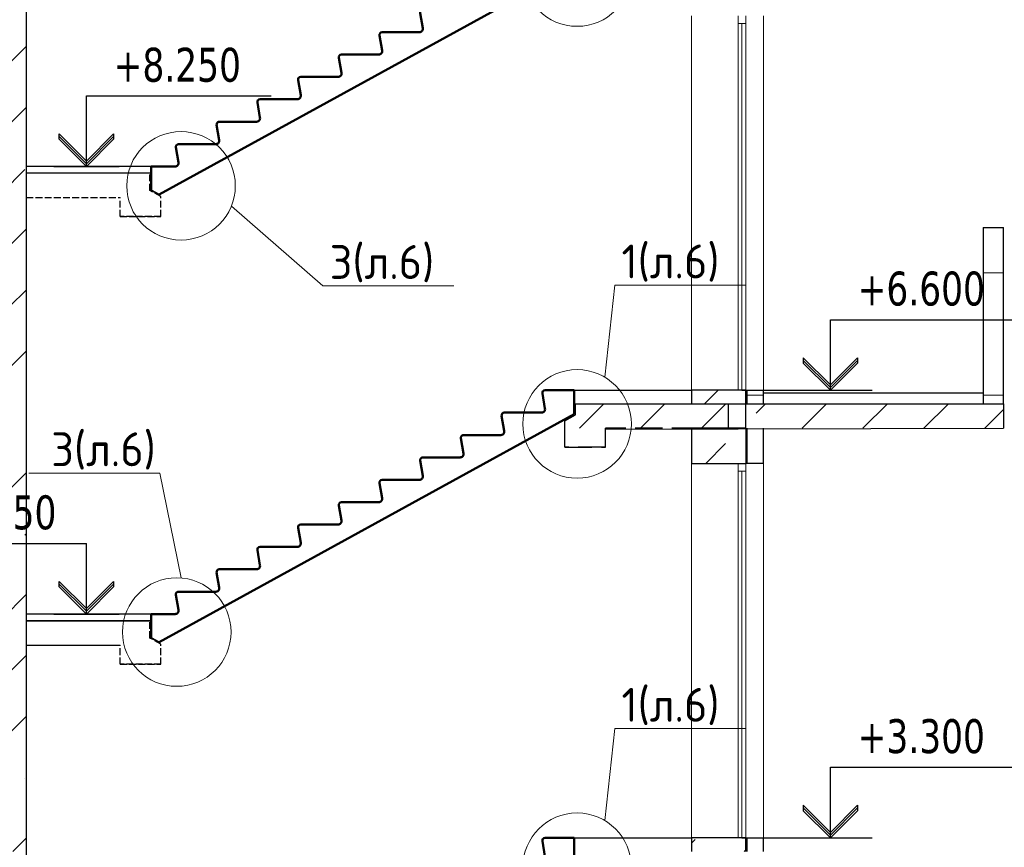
# Model space of a CAD drawing. Header units: millimetres. Extents: x 259029 to 2494469, y -731578 to -57567.
# Tile 8 of 252: x 352066 to 359321, y -691468 to -685366. Entities that reach past the tile are written whole.
import ezdxf
from ezdxf import colors
from ezdxf.entities.mleader import LeaderData, LeaderLine
from ezdxf.math import Vec2, Vec3

# ---------------------------------------------------------------- set-up
doc = ezdxf.new("R2010")
doc.units = ezdxf.units.MM
doc.linetypes.add('______2', pattern=[270, 200, -70])
for name, color, linetype, lineweight in [('Standard', 7, 'Continuous', 25), ('Общий01', 7, 'Continuous', 13), ('ПЛИТА', 152, 'Continuous', 35), ('РАЗРЕЗЫ', 10, 'Continuous', 60), ('Символы 0.20', 1, 'Continuous', 20), ('Стена', 7, 'Continuous', 50), ('Стена_ бетон несущ.', 253, 'Continuous', 70)]:
    doc.layers.add(name, color=color, linetype=linetype, lineweight=lineweight)
doc.styles.add('TAHOMA', font='tahoma.ttf')
doc.styles.add('ГОСТ', font='GOST_Common.ttf')
pattern_1 = [(45, (-470712.6, -328833), (-449.0128, 449.0128), []), (45, (-470263.6, -328833), (-449.0128, 449.0128), [793.75, -158.75, 0, -158.75])]
pattern_2 = [(0, (347798.94, -706583.86), (450, 450), [450, -450]), (90, (347798.94, -706583.86), (-450, 450), [450, -450])]

# ---------------------------------------------------------------- blocks, each defined once
blk = doc.blocks.new('_None')
blk = doc.blocks.new('НОВЫЙ')
at = {"layer": 'Standard', "color": 5, "linetype": 'Continuous', "lineweight": 50, "transparency": 33554687}
for p, q in [((381795.4, -472257), (381776.2, -472145.8)), ((381795.8, -472121.9), (382011.4, -472121.7)), ((382011.4, -472121.9), (381835.3, -472121.9)), ((382011.4, -472121.9), (382011.4, -472297.6)), ((378952.4, -473979.3), (382011.4, -472297.6)), ((381495.8, -472286.9), (381770.9, -472286.9)), ((381495.4, -472422), (381476.2, -472310.8)), ((381195.4, -472587), (381176.2, -472475.8)), ((381195.8, -472451.9), (381470.9, -472451.9)), ((380895.4, -472752), (380876.2, -472640.8)), ((380895.8, -472616.9), (381170.9, -472616.9)), ((380595.4, -472917), (380576.2, -472805.8)), ((380595.8, -472781.9), (380870.9, -472781.9)), ((380295.8, -472946.9), (380570.9, -472946.9)), ((380295.4, -473082), (380276.2, -472970.8)), ((379995.4, -473247), (379976.2, -473135.8)), ((379995.8, -473111.9), (380270.9, -473111.9)), ((379695.4, -473412), (379676.2, -473300.8)), ((379695.8, -473276.9), (379970.9, -473276.9)), ((379395.8, -473441.9), (379670.9, -473441.9)), ((379395.4, -473577), (379376.2, -473465.8)), ((379095.4, -473742), (379076.2, -473630.8)), ((379095.8, -473606.9), (379370.9, -473606.9)), ((378894.8, -473771.9), (378894.9, -473836.7)), ((378894.8, -473771.9), (378894.8, -473947.6)), ((378894.8, -473771.9), (379070.9, -473771.9))]:
    blk.add_line(p, q, dxfattribs=at)
for centre, radius, start, end in [((381795.8, -472141.9), 20, 90, 191.30993), ((381495.8, -472306.9), 20, 90, 191.30993), ((381770.9, -472261.9), 25, 270, 11.30993), ((381470.9, -472426.9), 25, 270, 11.30993), ((381195.8, -472471.9), 20, 90, 191.30993), ((381170.9, -472591.9), 25, 270, 11.30993), ((380895.8, -472636.9), 20, 90, 191.30993), ((380595.8, -472801.9), 20, 90, 191.30993), ((380870.9, -472756.9), 25, 270, 11.30993), ((380295.8, -472966.9), 20, 90, 191.30993), ((380570.9, -472921.9), 25, 270, 11.30993), ((380270.9, -473086.9), 25, 270, 11.30993), ((379995.8, -473131.9), 20, 90, 191.30993), ((379695.8, -473296.9), 20, 90, 191.30993), ((379970.9, -473251.9), 25, 270, 11.30993), ((379395.8, -473461.9), 20, 90, 191.30993), ((379670.9, -473416.9), 25, 270, 11.30993), ((379370.9, -473581.9), 25, 270, 11.30993), ((379095.8, -473626.9), 20, 90, 191.30993), ((379070.9, -473746.9), 25, 270, 11.30993)]:
    blk.add_arc(centre, radius, start, end, dxfattribs=at)
at = {"layer": 'РАЗРЕЗЫ', "color": 5, "lineweight": 35}
for p, q in [((382011.4, -472297.6), (382011.4, -472121.9)), ((382011.4, -472297.6), (382011.4, -472297.6)), ((378894.8, -473947.6), (378894.8, -473771.9)), ((378952.4, -473979.3), (378894.8, -473947.6))]:
    blk.add_line(p, q, dxfattribs=at)
blk = doc.blocks.new('выаыв')
at = {"layer": 'Standard', "color": 7, "linetype": '______2', "lineweight": 30}
for p, q in [((483017, -472887), (483017, -472378)), ((486656, -473099), (486656, -472378)), ((482696, -473063), (483017, -472887)), ((482696, -473659), (482696, -473063)), ((482696, -473659), (482696, -473279)), ((483896, -473659), (483896, -473099)), ((486656, -473099), (483896, -473099)), ((483896, -473659), (482696, -473659)), ((483896, -473659), (482696, -473659)), ((482696, -473659), (483896, -473659)), ((483896, -473659), (482696, -473659))]:
    blk.add_line(p, q, dxfattribs=at)
at = {"layer": 'ПЛИТА', "color": 0, "lineweight": 30}
blk.add_line((483017, -472378), (486656, -472378), dxfattribs=at)

msp = doc.modelspace()

# ---------------------------------------------------------------- hatches: boundary and pattern name
at = {"layer": 'Standard', "linetype": 'Continuous', "lineweight": 13}
h = msp.add_hatch(dxfattribs=at)
h.set_pattern_fill('____', scale=450, style=0, pattern_type=2)
h.set_pattern_definition(pattern_2)
h.paths.add_polyline_path([(359165.6, -688197.9), (359315.6, -688197.9), (359315.6, -686897.9), (359165.6, -686897.9)], flags=0)
h = msp.add_hatch(dxfattribs=at)
h.set_pattern_fill('____', scale=450, style=0, pattern_type=2)
h.set_pattern_definition(pattern_2)
h.paths.add_polyline_path([(357545.6, -688197.9), (357545.6, -688097.9), (357425.6, -688097.9), (357425.6, -688197.9)], flags=0)
at = {"layer": 'Стена_ бетон несущ.', "linetype": 'Continuous', "lineweight": 25}
h = msp.add_hatch(dxfattribs=at)
h.set_pattern_fill('ANSI35', scale=100, style=0)
h.set_pattern_definition(pattern_1)
h.paths.add_polyline_path([(352115.6, -688197.9), (352115.6, -685077.9), (351935.6, -685077.9), (351935.6, -688197.9)])
at = {"layer": 'Стена_ бетон несущ.', "linetype": 'Continuous', "lineweight": 13}
h = msp.add_hatch(dxfattribs=at)
h.set_pattern_fill('ANSI35', color=9, scale=100, style=0)
h.set_pattern_definition(pattern_1)
h.paths.add_polyline_path([(357015.6, -688197.9), (357415.6, -688197.9), (357415.6, -688097.9), (357015.6, -688097.9)], flags=0)
at = {"layer": 'Стена_ бетон несущ.', "linetype": 'Continuous', "lineweight": 25}
h = msp.add_hatch(dxfattribs=at)
h.set_pattern_fill('ANSI35', scale=100, style=0)
h.set_pattern_definition([(45, (-470556, -328833), (-449.0128, 449.0128), []), (45, (-470107, -328833), (-449.0128, 449.0128), [793.75, -158.75, 0, -158.75])])
h.paths.add_polyline_path([(356072.2, -688377.9), (357442.3, -688377.9), (357442.3, -688197.9), (356072.2, -688197.9)])
h = msp.add_hatch(dxfattribs=at)
h.set_pattern_fill('ANSI35', scale=100, style=0)
h.set_pattern_definition(pattern_1)
h.paths.add_polyline_path([(357415.6, -688197.9), (357415.6, -688377.9), (359315.6, -688377.9), (359315.6, -688197.9)])
h = msp.add_hatch(dxfattribs=at)
h.set_pattern_fill('ANSI35', scale=100, style=0)
h.set_pattern_definition(pattern_1)
h.paths.add_polyline_path([(352115.6, -691497.9), (352115.6, -688377.9), (351935.6, -688377.9), (351935.6, -691497.9)])
at = {"layer": 'Стена_ бетон несущ.', "linetype": 'Continuous', "lineweight": 13}
h = msp.add_hatch(dxfattribs=at)
h.set_pattern_fill('ANSI35', color=9, scale=100, style=0)
h.set_pattern_definition(pattern_1)
h.paths.add_polyline_path([(357415.6, -688637.9), (357415.6, -688377.9), (357015.6, -688377.9), (357015.6, -688637.9)], flags=0)
h = msp.add_hatch(dxfattribs=at)
h.set_pattern_fill('ANSI35', color=9, scale=100, style=0)
h.set_pattern_definition(pattern_1)
h.paths.add_polyline_path([(357015.6, -691497.9), (357415.6, -691497.9), (357415.6, -691397.9), (357015.6, -691397.9)], flags=0)

# ---------------------------------------------------------------- linework, layer by layer
at = {"color": 0}
for p, q in [((357387.6, -688096.9), (358345.9, -688096.9)), ((357387.6, -691396.9), (358345.9, -691396.9))]:
    msp.add_line(p, q, dxfattribs=at)
at = {"layer": 'Standard', "color": 7, "linetype": 'Continuous', "lineweight": 25}
for p, q in [((352115.6, -691677.9), (352115.6, -682450)), ((352115.6, -688377.9), (352115.6, -684897.9)), ((352557.5, -686447.9), (352557.5, -685927.9)), ((352557.5, -685927.9), (353917.5, -685927.9)), ((352357.5, -686247.9), (352357.5, -686207.9)), ((352357.5, -686207.9), (352557.5, -686407.9)), ((352557.5, -686427.9), (352357.5, -686227.9)), ((352557.5, -686447.9), (352357.5, -686247.9)), ((352557.5, -686407.9), (352757.5, -686207.9)), ((352757.5, -686227.9), (352557.5, -686427.9)), ((352757.5, -686247.9), (352557.5, -686447.9)), ((352757.5, -686207.9), (352757.5, -686227.9)), ((352757.5, -686227.9), (352757.5, -686247.9)), ((352317.5, -686447.9), (352797.5, -686447.9)), ((358039.2, -688097.9), (358039.2, -687577.9)), ((358039.2, -687577.9), (359399.2, -687577.9)), ((357839.2, -687857.9), (358039.2, -688057.9)), ((357839.2, -687857.9), (357839.2, -687877.9)), ((358039.2, -688077.9), (357839.2, -687877.9)), ((357839.2, -687877.9), (357839.2, -687897.9)), ((358039.2, -688097.9), (357839.2, -687897.9)), ((358039.2, -688057.9), (358239.2, -687857.9)), ((358239.2, -687877.9), (358039.2, -688077.9)), ((358239.2, -687897.9), (358039.2, -688097.9)), ((358239.2, -687857.9), (358239.2, -687877.9)), ((358239.2, -687877.9), (358239.2, -687897.9)), ((352115.6, -689747.9), (352115.6, -688197.9)), ((357415.6, -688377.9), (357415.6, -688197.9)), ((351197.5, -689227.9), (352557.5, -689227.9)), ((352557.5, -689747.9), (352557.5, -689227.9)), ((352357.5, -689547.9), (352357.5, -689507.9)), ((352357.5, -689507.9), (352557.5, -689707.9)), ((352557.5, -689707.9), (352757.5, -689507.9)), ((352757.5, -689507.9), (352757.5, -689527.9)), ((352557.5, -689727.9), (352357.5, -689527.9)), ((352557.5, -689747.9), (352357.5, -689547.9)), ((352757.5, -689527.9), (352557.5, -689727.9)), ((352757.5, -689547.9), (352557.5, -689747.9)), ((352757.5, -689527.9), (352757.5, -689547.9)), ((352317.5, -689747.9), (352797.5, -689747.9)), ((358039.2, -691397.9), (358039.2, -690877.9)), ((358039.2, -690877.9), (359399.2, -690877.9)), ((357839.2, -691157.9), (358039.2, -691357.9)), ((357839.2, -691157.9), (357839.2, -691177.9)), ((358039.2, -691377.9), (357839.2, -691177.9)), ((357839.2, -691177.9), (357839.2, -691197.9)), ((358039.2, -691357.9), (358239.2, -691157.9)), ((358239.2, -691177.9), (358039.2, -691377.9)), ((358239.2, -691157.9), (358239.2, -691177.9)), ((358239.2, -691177.9), (358239.2, -691197.9)), ((358039.2, -691397.9), (357839.2, -691197.9)), ((358239.2, -691197.9), (358039.2, -691397.9))]:
    msp.add_line(p, q, dxfattribs=at)
at = {"layer": 'Standard', "color": 7, "linetype": 'Continuous', "lineweight": 13}
for p, q in [((357359.6, -685337.9), (357359.6, -685393.9)), ((357415.6, -685393.9), (357415.6, -685337.9)), ((357359.6, -685393.9), (357359.6, -688097.9)), ((357359.6, -685393.9), (357415.6, -685393.9)), ((357387.6, -688096.9), (357387.6, -685393.9)), ((357415.6, -688097.9), (357415.6, -685393.9)), ((357359.6, -688637.9), (357359.6, -688693.9)), ((357415.6, -688693.9), (357415.6, -688637.9)), ((357359.6, -688693.9), (357359.6, -691397.9)), ((357359.6, -688693.9), (357415.6, -688693.9)), ((357387.6, -691396.9), (357387.6, -688693.9)), ((357415.6, -691397.9), (357415.6, -688693.9))]:
    msp.add_line(p, q, dxfattribs=at)
at = {"layer": 'Standard', "color": 7, "linetype": '______2', "lineweight": 30}
for p, q in [((356162, -688279.7), (356162, -688197.9)), ((356081.8, -688323.9), (356162, -688279.7)), ((356081.8, -688517.9), (356081.8, -688323.9)), ((356081.8, -688517.9), (356081.8, -688422.9)), ((356381.8, -688517.9), (356381.8, -688377.9)), ((357071.8, -688377.9), (356381.8, -688377.9)), ((356381.8, -688517.9), (356081.8, -688517.9)), ((356381.8, -688517.9), (356081.8, -688517.9)), ((356081.8, -688517.9), (356381.8, -688517.9)), ((356381.8, -688517.9), (356081.8, -688517.9))]:
    msp.add_line(p, q, dxfattribs=at)
at = {"layer": 'Общий01', "color": 7, "linetype": 'Continuous', "lineweight": 25}
for p, q in [((356051.1, -688098.1), (357015.6, -688097.9)), ((356152, -688097.9), (357015.6, -688097.9)), ((356152, -688097.9), (357015.6, -688097.9)), ((357545.6, -688117.9), (359165.6, -688117.9)), ((356161.1, -688197.9), (359315.6, -688197.9)), ((356381.8, -688383.9), (359315.6, -688377.9)), ((356152, -691397.9), (357015.6, -691397.9))]:
    msp.add_line(p, q, dxfattribs=at)
at = {"layer": 'ПЛИТА', "color": 0, "lineweight": 0}
for p, q in [((356152, -688147.9), (356152, -688097.9)), ((356152, -691447.9), (356152, -691397.9))]:
    msp.add_line(p, q, dxfattribs=at)
at = {"layer": 'ПЛИТА', "color": 0, "lineweight": 30}
for p, q in [((356162, -688197.9), (357071.8, -688197.9)), ((352115.6, -689977.9), (352805.6, -689978))]:
    msp.add_line(p, q, dxfattribs=at)
at = {"layer": 'ПЛИТА', "color": 0}
msp.add_line((353025.4, -689797.9), (352115.6, -689797.9), dxfattribs=at)
at = {"layer": 'РАЗРЕЗЫ', "color": 2, "lineweight": -2}
msp.add_line((356004.8, -688354.8), (356152, -688273.8), dxfattribs=at)
at = {"layer": 'Символы 0.20'}
for centre in [(356173, -685014.9), (353254.4, -686591), (356173, -688346.1), (353223.1, -689880.7), (356173, -691614.9)]:
    msp.add_circle(centre, 400, dxfattribs=at)
at = {"layer": 'Стена', "color": 34, "linetype": 'Continuous', "lineweight": 13}
for p, q in [((357545.6, -688097.9), (357545.6, -685337.9)), ((357545.6, -691397.9), (357545.6, -688637.9))]:
    msp.add_line(p, q, dxfattribs=at)
at = {"layer": 'Стена', "color": 7, "linetype": 'Continuous', "lineweight": 25}
for p, q in [((353215.6, -686447.9), (352115.6, -686447.9)), ((353055.3, -686448.1), (352115.6, -686447.9)), ((353215.6, -689747.9), (352115.6, -689747.9)), ((353035.4, -689748.4), (352115.6, -689747.9))]:
    msp.add_line(p, q, dxfattribs=at)
at = {"layer": 'Стена', "color": 34, "linetype": 'Continuous', "lineweight": 25}
for p, q in [((359165.6, -686897.9), (359315.6, -686897.9)), ((359165.6, -686897.9), (359165.6, -688197.9)), ((359315.6, -688197.9), (359315.6, -686897.9)), ((357415.6, -688097.9), (357545.6, -688097.9)), ((357425.6, -688197.9), (357425.6, -688097.9)), ((357545.6, -688197.9), (357545.6, -688097.9)), ((357425.6, -688637.9), (357425.6, -688377.9)), ((357545.6, -688637.9), (357545.6, -688377.9)), ((357545.6, -688637.9), (357415.6, -688637.9)), ((357415.6, -691397.9), (357545.6, -691397.9)), ((357425.6, -691497.9), (357425.6, -691397.9)), ((357545.6, -691497.9), (357545.6, -691397.9))]:
    msp.add_line(p, q, dxfattribs=at)
at = {"layer": 'Стена_ бетон несущ.', "color": 9, "linetype": 'Continuous', "lineweight": 13}
for p, q in [((357015.6, -685337.9), (357015.6, -688097.9)), ((357015.6, -688637.9), (357015.6, -691397.9))]:
    msp.add_line(p, q, dxfattribs=at)
at = {"layer": 'Стена_ бетон несущ.', "color": 9, "linetype": 'Continuous', "lineweight": 25}
for p, q in [((357015.6, -688097.9), (357015.6, -688197.9)), ((357415.6, -688097.9), (357015.6, -688097.9)), ((357015.6, -688097.9), (357015.6, -688197.9)), ((357415.6, -688197.9), (357415.6, -688097.9)), ((357415.6, -688377.9), (357015.6, -688377.9)), ((357015.6, -688377.9), (357015.6, -688637.9)), ((357415.6, -688377.9), (357415.6, -688637.9)), ((357015.6, -688637.9), (357415.6, -688637.9)), ((357015.6, -691397.9), (357015.6, -691497.9)), ((357415.6, -691397.9), (357015.6, -691397.9)), ((357415.6, -691497.9), (357415.6, -691397.9))]:
    msp.add_line(p, q, dxfattribs=at)
at = {"layer": 'Стена_ бетон несущ.', "color": 7, "linetype": 'Continuous', "lineweight": 25}
for p, q in [((357285.7, -688197.9), (357285.7, -688377.9)), ((357415.6, -688377.9), (357415.6, -688197.9)), ((359315.6, -688197.9), (359315.6, -688377.9))]:
    msp.add_line(p, q, dxfattribs=at)

# ---------------------------------------------------------------- block references
at = {"layer": 'РАЗРЕЗЫ', "color": 2, "lineweight": -2}
for p in [(-25859.4, -212676.2), (-25859.4, -215976.2), (-25859.4, -219276.2)]:
    msp.add_blockref('НОВЫЙ', p, dxfattribs=at)
at = {"layer": 'РАЗРЕЗЫ', "color": 2, "lineweight": -2, "xscale": -0.25, "yscale": 0.25, "zscale": 0.25}
for p in [(473779.7, -568403.3), (473779.7, -571703.3)]:
    msp.add_blockref('выаыв', p, dxfattribs=at)

# ---------------------------------------------------------------- texts
at = {"layer": 'Standard', "color": 7, "linetype": 'Continuous', "lineweight": 25, "char_height": 250, "width": 1028.162, "attachment_point": 7, "style": 'TAHOMA'}
for s, insert in [('\\W0.86;+8.250', (352757.5, -685827.9)), ('{\\W0.86;+6.600}', (358239.2, -687477.9)), ('\\W0.86;+4.950', (351397.5, -689127.9)), ('{\\W0.86;+3.300}', (358239.2, -690777.9))]:
    msp.add_mtext(s, dxfattribs=dict(at, insert=insert))

# ---------------------------------------------------------------- leaders
at = {"layer": 'Символы 0.20'}
ml = msp.add_multileader_mtext('Standard', dxfattribs=at)
ml.set_content('3(л.6)', color=256, style='ГОСТ')
ml.set_leader_properties(color=256, linetype='ByLayer', lineweight=-1)
ml.set_arrow_properties(name='NONE')
ml.build(insert=Vec2(0, 0))
ml.multileader.update_dxf_attribs({"text_left_attachment_type": 6, "text_right_attachment_type": 6, "dogleg_length": 0.25, "arrow_head_size": 200, "scale": 100})
ctx = ml.context
ctx.base_point, ctx.scale, ctx.char_height, ctx.arrow_head_size, ctx.landing_gap_size, ctx.plane_origin = Vec3(354324.5, -687327.6), 100, 250, 200, 25, Vec3(354808.8, -687629.4)
ctx.left_attachment, ctx.right_attachment = 6, 6
notes = []
notes.append((ctx, [(0, (1, 1, 0), (354299.5, -687327.6), (1, 0), 25, [(0, [(353625.7, -686739.7)], 0, [])])]))
ctx.mtext.insert, ctx.mtext.width, ctx.mtext.defined_height, ctx.mtext.flow_direction = Vec3(354349.5, -687027.6), 1094.387, 742.8, 5
ml = msp.add_multileader_mtext('Standard', dxfattribs=at)
ml.set_content('1(л.6)', color=256, style='ГОСТ')
ml.set_leader_properties(color=256, linetype='ByLayer', lineweight=-1)
ml.set_arrow_properties(name='NONE')
ml.build(insert=Vec2(0, 0))
ml.multileader.update_dxf_attribs({"text_left_attachment_type": 6, "text_right_attachment_type": 6, "dogleg_length": 0.25, "arrow_head_size": 200, "scale": 100})
ctx = ml.context
ctx.base_point, ctx.scale, ctx.char_height, ctx.arrow_head_size, ctx.landing_gap_size, ctx.plane_origin = Vec3(356474.8, -687323.3), 100, 250, 200, 25, Vec3(357688.9, -689457.7)
ctx.left_attachment, ctx.right_attachment = 6, 6
notes.append((ctx, [(0, (1, 1, 0), (356449.8, -687323.3), (1, 0), 25, [(0, [(356378, -688002.7)], 0, [])])]))
ctx.mtext.insert, ctx.mtext.width, ctx.mtext.flow_direction = Vec3(356499.8, -687023.3), 792.21, 5
ml = msp.add_multileader_mtext('Standard', dxfattribs=at)
ml.set_content('3(л.6)', color=256, style='ГОСТ')
ml.set_leader_properties(color=256, linetype='ByLayer', lineweight=-1)
ml.set_arrow_properties(name='NONE')
ml.build(insert=Vec2(0, 0))
ml.multileader.update_dxf_attribs({"text_left_attachment_type": 6, "text_right_attachment_type": 6, "dogleg_length": 0.25, "arrow_head_size": 200, "scale": 100})
ctx = ml.context
ctx.base_point, ctx.scale, ctx.char_height, ctx.arrow_head_size, ctx.landing_gap_size, ctx.plane_origin = Vec3(352273, -688708.2), 100, 250, 200, 25, Vec3(354739, -690992.3)
ctx.left_attachment, ctx.right_attachment = 6, 6
notes.append((ctx, [(1, (1, 1, 0), (353098, -688708.2), (-1, 0), 25, [(0, [(353255.8, -689482.1)], 0, [])])]))
ctx.mtext.insert, ctx.mtext.width, ctx.mtext.defined_height, ctx.mtext.flow_direction = Vec3(352298, -688408.2), 1094.387, 742.8, 5
ml = msp.add_multileader_mtext('Standard', dxfattribs=at)
ml.set_content('1(л.6)', color=256, style='ГОСТ')
ml.set_leader_properties(color=256, linetype='ByLayer', lineweight=-1)
ml.set_arrow_properties(name='NONE')
ml.build(insert=Vec2(0, 0))
ml.multileader.update_dxf_attribs({"text_left_attachment_type": 6, "text_right_attachment_type": 6, "dogleg_length": 0.25, "arrow_head_size": 200, "scale": 100})
ctx = ml.context
ctx.base_point, ctx.scale, ctx.char_height, ctx.arrow_head_size, ctx.landing_gap_size, ctx.plane_origin = Vec3(356474.8, -690592.1), 100, 250, 200, 25, Vec3(357688.9, -692726.5)
ctx.left_attachment, ctx.right_attachment = 6, 6
notes.append((ctx, [(0, (1, 1, 0), (356449.8, -690592.1), (1, 0), 25, [(0, [(356378, -691271.4)], 0, [])])]))
ctx.mtext.insert, ctx.mtext.width, ctx.mtext.flow_direction = Vec3(356499.8, -690292.1), 792.21, 5
for ctx, leaders in notes:
    for number, flags, end, landing, length, lines in leaders:
        leader = LeaderData()
        leader.index, (leader.has_last_leader_line, leader.has_dogleg_vector, leader.attachment_direction) = number, flags
        leader.last_leader_point, leader.dogleg_vector, leader.dogleg_length = Vec3(end), Vec3(landing), length
        for number, points, colour, breaks in lines:
            line = LeaderLine()
            line.index, line.vertices, line.color, line.breaks = number, Vec3.list(points), colors.encode_raw_color(colour), breaks
            leader.lines.append(line)
        ctx.leaders.append(leader)

doc.saveas('drawing.dxf')
